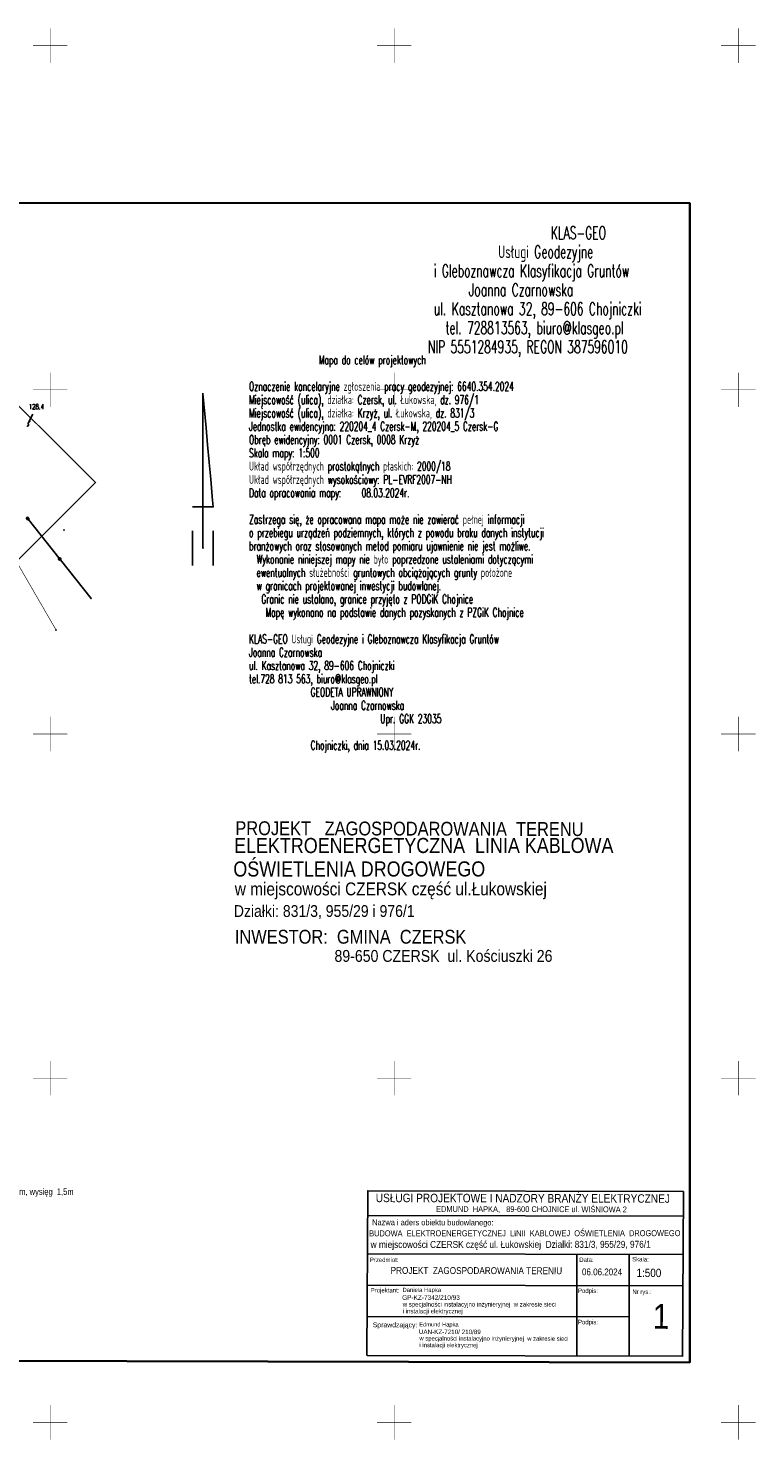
# Model space of a CAD drawing. Extents: x 6497146 to 6497453, y 5961397 to 5961603.
# Tile 10 of 10: x 6497347 to 6497453, y 5961397 to 5961603. Entities that reach past the tile are written whole.
import ezdxf
from ezdxf.enums import TextEntityAlignment as Align

# ---------------------------------------------------------------- set-up
doc = ezdxf.new("R2010")
doc.units = 0
doc.header["$MEASUREMENT"] = 0
doc.linetypes.add('BKO', pattern=[1.5, 1, -0.5])
doc.linetypes.add('WSQ', pattern=[1.75, 1.25, -0.5])
doc.layers.get('0').update_dxf_attribs({"linetype": 'CONTINUOUS'})
for name, color, linetype, lineweight in [('_Opisy', 7, 'CONTINUOUS', 25), ('gr.000', 5, 'CONTINUOUS', 0), ('opis proj zagospodarowania', 7, 'CONTINUOUS', 0), ('Oświetlenie drogowe', 10, 'BKO', 50), ('proj tabelka', 7, 'CONTINUOUS', 30)]:
    doc.layers.add(name, color=color, linetype=linetype, lineweight=lineweight)
for name, color, linetype in [('jezdnia', 7, 'WSQ'), ('ogrodzenie trwałe', 7, 'CONTINUOUS'), ('OPIS', 250, 'CONTINUOUS'), ('opis mapy', 7, 'CONTINUOUS'), ('opis wysok', 7, 'CONTINUOUS'), ('siatka', 7, 'CONTINUOUS'), ('Zakres', 4, 'WSQ')]:
    doc.layers.add(name, color=color, linetype=linetype)
doc.layers.get('0').off()
doc.styles.add('EL', font='romans.shx', dxfattribs={"width": 0.7})
doc.styles.get("Standard").update_dxf_attribs({"font": 'simplex.shx', "width": 0.85})
doc.styles.add('styl3', font='ARIAL.TTF', dxfattribs={"width": 0.85, "height": 30})
doc.styles.add('STYLE-ARIAL', font='arial.ttf')
doc.styles.add('STYLE3', font='ARIAL.TTF')

# ---------------------------------------------------------------- blocks, each defined once
blk = doc.blocks.new('PLN')
at = {"color": 0, "linetype": 'Continuous'}
for points in [[(0, 40), (0, 45)], [(0, 44.9), (0.9, 35)], [(0, 35), (0, 40)], [(0, 30), (0, 35)], [(0.9, 35), (1.3, 30)], [(0, 25), (0, 30)], [(1.3, 30), (1.8, 25)], [(0, 20), (0, 25)], [(1.8, 24.9), (2.3, 20)], [(0, 15), (0, 20)], [(2.3, 20), (2.7, 15)], [(2.7, 14.9), (3, 12), (-3, 12)], [(0, 10), (0, 15)], [(0, 5), (0, 10)], [(-3, 5), (-3, -5)], [(0, 0), (0, 5)], [(3, 5), (3, -5)]]:
    blk.add_lwpolyline(points, dxfattribs=at)

msp = doc.modelspace()

# ---------------------------------------------------------------- linework, layer by layer
at = {"layer": 'gr.000', "color": 7, "lineweight": 25}
for p, q in [((6497396.15, 5961433.69, 0.11), (6497396.03, 5961409.72, 0.11)), ((6497442.01, 5961433.51, 0.11), (6497396.14, 5961433.62, 0.11)), ((6497442, 5961429.94, 0.11), (6497396.13, 5961430.05, 0.11)), ((6497441.99, 5961424.4, 0.11), (6497396.12, 5961424.5, 0.11)), ((6497426.55, 5961424.4, 0.11), (6497426.52, 5961409.57, 0.11)), ((6497434.15, 5961424.42, 0.11), (6497434.12, 5961409.71, 0.11)), ((6497441.94, 5961419.81, 0.11), (6497396.14, 5961419.92, 0.11)), ((6497434.21, 5961415.37, 0.11), (6497396.08, 5961415.34, 0.11)), ((6497441.95, 5961409.6, 0.11), (6497396.08, 5961409.71, 0.11))]:
    msp.add_line(p, q, dxfattribs=at)
at = {"layer": 'jezdnia', "linetype": 'WSQ', "const_width": 0.09}
msp.add_lwpolyline([(6497350.87, 5961515.1), (6497344.63, 5961525.87), (6497341.95, 5961535.15), (6497343.85, 5961544.18)], dxfattribs=at)
at = {"layer": 'jezdnia'}
msp.add_point((6497350.87, 5961515.1), dxfattribs=at)
at = {"layer": 'ogrodzenie trwałe', "linetype": 'Continuous'}
for points in [[(6497346.62, 5961544.75, 1), (6497346.78, 5961545.06, 1)], [(6497355.95, 5961519.7), (6497351.5, 5961525.3), (6497351.5, 5961525.3, 1), (6497351.28, 5961525.57, 1), (6497351.5, 5961525.3), (6497351.28, 5961525.57), (6497346.84, 5961531.17), (6497346.84, 5961531.17, 1), (6497346.62, 5961531.45, 1), (6497346.84, 5961531.17), (6497346.62, 5961531.45)]]:
    msp.add_lwpolyline(points, format="xyb", dxfattribs=at)
msp.add_lwpolyline([(6497346.78, 5961545.06), (6497347.5, 5961546.46)], dxfattribs=at)
at = {"layer": 'ogrodzenie trwałe'}
for p in [(6497347.02, 5961545.44), (6497355.95, 5961519.7)]:
    msp.add_point(p, dxfattribs=at)
at = {"layer": 'OPIS', "color": 7, "linetype": 'ByBlock', "lineweight": 25}
msp.add_line((6497441.87, 5961409.54, 0.11), (6497442.01, 5961433.51, 0.11), dxfattribs=at)
at = {"layer": 'opis mapy'}
msp.add_point((6497372.2, 5961527), dxfattribs=at)
at = {"layer": 'Oświetlenie drogowe', "color": 0, "linetype": 'ByBlock', "lineweight": 35}
msp.add_lwpolyline([(6497156.56, 5961577.21), (6497442.95, 5961577.14), (6497442.95, 5961408.71), (6497156.66, 5961409.36)], close=True, dxfattribs=at)
at = {"layer": 'siatka', "color": 7, "linetype": 'Continuous', "const_width": 0.07}
for points in [[(6497350, 5961597.5), (6497350, 5961602.5)], [(6497400, 5961597.5), (6497400, 5961602.5)], [(6497450, 5961597.5), (6497450, 5961602.5)], [(6497347.5, 5961600), (6497352.5, 5961600)], [(6497397.5, 5961600), (6497402.5, 5961600)], [(6497447.5, 5961600), (6497452.5, 5961600)], [(6497350, 5961547.5), (6497350, 5961552.5)], [(6497400, 5961547.5), (6497400, 5961552.5)], [(6497450, 5961547.5), (6497450, 5961552.5)], [(6497347.5, 5961550), (6497352.5, 5961550)], [(6497397.5, 5961550), (6497402.5, 5961550)], [(6497447.5, 5961550), (6497452.5, 5961550)], [(6497350, 5961497.5), (6497350, 5961502.5)], [(6497400, 5961497.5), (6497400, 5961502.5)], [(6497450, 5961497.5), (6497450, 5961502.5)], [(6497347.5, 5961500), (6497352.5, 5961500)], [(6497397.5, 5961500), (6497402.5, 5961500)], [(6497447.5, 5961500), (6497452.5, 5961500)], [(6497350, 5961447.5), (6497350, 5961452.5)], [(6497400, 5961447.5), (6497400, 5961452.5)], [(6497450, 5961447.5), (6497450, 5961452.5)], [(6497347.5, 5961450), (6497352.5, 5961450)], [(6497397.5, 5961450), (6497402.5, 5961450)], [(6497447.5, 5961450), (6497452.5, 5961450)], [(6497350, 5961397.5), (6497350, 5961402.5)], [(6497400, 5961397.5), (6497400, 5961402.5)], [(6497450, 5961397.5), (6497450, 5961402.5)], [(6497347.5, 5961400), (6497352.5, 5961400)], [(6497397.5, 5961400), (6497402.5, 5961400)], [(6497447.5, 5961400), (6497452.5, 5961400)]]:
    msp.add_lwpolyline(points, dxfattribs=at)
at = {"layer": 'Zakres', "linetype": 'WSQ', "const_width": 0.17}
msp.add_lwpolyline([(6497233.85, 5961490.64), (6497279.54, 5961520.98), (6497328.8, 5961564.2), (6497356.61, 5961536.54), (6497291.71, 5961471.77), (6497176.17, 5961401.03), (6497147.42, 5961434.37), (6497168.66, 5961448.2), (6497168.24, 5961494.21), (6497187.59, 5961494.45), (6497190.4, 5961463)], close=True, dxfattribs=at)
at = {"layer": 'Zakres'}
msp.add_point((6497352.03, 5961529.62), dxfattribs=at)

# ---------------------------------------------------------------- block references
at = {"layer": 'opis mapy', "linetype": 'Continuous', "xscale": 0.5, "yscale": 0.5, "zscale": 0.5}
msp.add_blockref('PLN', (6497372.2, 5961527), dxfattribs=at)

# ---------------------------------------------------------------- texts
at = {"layer": '_Opisy', "color": 1, "insert": (6497310.73, 5961432.76, 0.11), "char_height": 0.9363, "attachment_point": 7, "rotation": 360, "line_spacing_factor": 0.6, "style": 'EL'}
msp.add_mtext('\\FArial|b0|i0|c238238|p39;Wysi\\FArial|b0|i0|c238|p39;ęgniki:  jednoramienne, stalowe, ocynkowane, łukowe, wysokie 1,0m, wysięg  1,5m', dxfattribs=at)
at = {"layer": 'gr.000', "color": 0, "style": 'styl3', "oblique": 360, "width": 0.85}
for s, height, rotation, p in [('ELEKTROENERGETYCZNA  LINIA KABLOWA ', 2.1929, 0.0201, (6497376.73, 5961482.7, 0.11)), ('OŚWIETLENIA DROGOWEGO', 2.1929, 0.0201, (6497376.62, 5961479.29, 0.11)), ('w miejscowości CZERSK część ul.Łukowskiej', 1.8832, 0.0201, (6497376.83, 5961476.55, 0.11)), ('Działki: 831/3, 955/29 i 976/1', 1.7155, 0.0201, (6497376.69, 5961473.42, 0.11)), ('BUDOWA  ELEKTROENERGETYCZNEJ  LINII  KABLOWEJ  OŚWIETLENIA  DROGOWEGO', 0.8716, 0.0347, (6497396.36, 5961427.02, 0.11)), ('  w miejscowości CZERSK część ul. Łukowskiej  Działki: 831/3, 955/29, 976/1 ', 1.0145, 0.0347, (6497395.9, 5961425.33, 0.11))]:
    msp.add_text(s, height=height, rotation=rotation, dxfattribs=at).set_placement(p)
at = {"layer": 'gr.000', "color": 7, "style": 'styl3', "oblique": 360, "width": 0.85}
for s, height, rotation, p in [('USŁUGI PROJEKTOWE I NADZORY BRANŻY ELEKTRYCZNEJ', 1.2365, 359.8663, (6497397.31, 5961431.99, 0.11)), ('Skala:', 0.641, 359.4637, (6497434.57, 5961423.38, 0.11)), ('Nr rys.:', 0.641, 359.4637, (6497434.6, 5961418.66, 0.11)), ('w specjalności instalacyjno inżynieryjnej  w zakresie sieci', 0.6488, 0.0005, (6497401.23, 5961416.82, 0.11)), ('i instalacji elektrycznej', 0.6488, 0.0005, (6497401.23, 5961415.83, 0.11)), ('1', 3.62, 359.4637, (6497437.56, 5961413.6, 0.11)), ('w specjalności instalacyjno inżynieryjnej  w zakresie sieci', 0.6303, 359.8668, (6497403.66, 5961411.89, 0.11)), ('i instalacji elektrycznej', 0.6303, 359.8668, (6497403.66, 5961410.92, 0.11))]:
    msp.add_text(s, height=height, rotation=rotation, dxfattribs=at).set_placement(p)
at = {"layer": 'gr.000', "color": 7, "style": 'styl3', "width": 0.85}
for s, height, p in [('EDMUND  HAPKA,   89-600 CHOJNICE ul. WIŚNIOWA 2', 0.8327, (6497406.07, 5961430.58, 0.11)), ('Nazwa i aders obiektu budowlanego:', 0.8319, (6497396.79, 5961428.64, 0.11)), ('Przedmiot:', 0.641, (6497396.46, 5961423.29, 0.11)), ('Data:', 0.641, (6497426.89, 5961423.3, 0.11)), ('PROJEKT  ZAGOSPODAROWANIA TERENIU', 1.0025, (6497399.47, 5961421.57, 0.11)), ('06.06.2024', 0.982, (6497427.28, 5961421.37, 0.11)), ('1:500', 1.214, (6497435.2, 5961421.11, 0.11)), ('Projektant:', 0.6406, (6497396.59, 5961418.87, 0.11)), ('Podpis:', 0.641, (6497426.7, 5961418.8, 0.11)), ('Podpis:', 0.641, (6497426.7, 5961414.25, 0.11))]:
    msp.add_text(s, height=height, rotation=359.8663, dxfattribs=at).set_placement(p)
at = {"layer": 'OPIS', "color": 0, "linetype": 'ByBlock', "style": 'STYLE3'}
msp.add_text('Sprawdzający:', height=0.7126, rotation=359.8663, dxfattribs=at).set_placement((6497396.88, 5961413.81, 1.29))
at = {"layer": 'opis mapy', "width": 0.62}
for s, height, p in [('                         KLAS-GEO', 1.84, (6497401.5, 5961571.9)), ('     ^I          Usługi Geodezyjne ', 1.84, (6497401.5, 5961569.14)), ('     i Gleboznawcza Klasyfikacja Gruntów', 1.84, (6497401.5, 5961566.38)), ('           Joanna Czarnowska', 1.84, (6497401.5, 5961563.62)), ('     ul. Kasztanowa 32, 89-606 Chojniczki', 1.84, (6497401.5, 5961560.86)), ('       tel. 728813563, biuro@klasgeo.pl', 1.84, (6497401.5, 5961558.09)), ('    NIP 5551284935, REGON 387596010', 1.84, (6497401.5, 5961555.33)), ('                 Mapa do celów projektowych', 1.29, (6497378.9, 5961553.71)), ('Oznaczenie kancelaryjne zgłoszenia pracy geodezyjnej: 6640.354.2024', 1.29, (6497378.9, 5961549.85)), ('Miejscowość (ulica), działka: Czersk, ul. Łukowska, dz. 976/1', 1.29, (6497378.9, 5961547.92)), ('Miejscowość (ulica), działka: Krzyż, ul. Łukowska, dz. 831/3', 1.29, (6497378.9, 5961545.99)), ('Jednostka ewidencyjna: 220204_4 Czersk-M, 220204_5 Czersk-G', 1.29, (6497378.9, 5961544.06)), ('Obręb ewidencyjny: 0001 Czersk, 0008 Krzyż', 1.29, (6497378.9, 5961542.13)), ('Skala mapy: 1:500', 1.29, (6497378.9, 5961540.2)), ('Układ współrzędnych prostokątnych płaskich: 2000/18', 1.29, (6497378.9, 5961538.27)), ('Układ współrzędnych wysokościowy: PL-EVRF2007-NH', 1.29, (6497378.9, 5961536.33)), ('Data opracowania mapy:   08.03.2024r.', 1.29, (6497378.9, 5961534.4)), ('Zastrzega się, że opracowana mapa może nie zawierać pełnej informacji ', 1.29, (6497378.9, 5961530.54)), ('o przebiegu urządzeń podziemnych, których z powodu braku danych instytucji', 1.29, (6497378.9, 5961528.61)), ('branżowych oraz stosowanych metod pomiaru ujawnienie nie jest możliwe.', 1.29, (6497378.9, 5961526.68)), ('  Wykonanie niniejszej mapy nie było poprzedzone ustaleniami dotyczącymi', 1.29, (6497378.9, 5961524.75)), ('  ewentualnych służebności gruntowych obciążających grunty położone', 1.29, (6497378.9, 5961522.82)), ('  w granicach projektowanej inwestycji budowlanej.', 1.29, (6497378.9, 5961520.89)), ('   Granic nie ustalano, granice przyjęto z PODGiK Chojnice', 1.29, (6497378.9, 5961518.96)), ('    Mapę wykonano na podstawie danych pozyskanych z PZGiK Chojnice', 1.29, (6497378.9, 5961517.03)), ('KLAS-GEO Usługi Geodezyjne i Gleboznawcza Klasyfikacja Gruntów', 1.29, (6497378.9, 5961513.16)), ('Joanna Czarnowska', 1.29, (6497378.9, 5961511.23)), ('ul. Kasztanowa 32, 89-606 Chojniczki', 1.29, (6497378.9, 5961509.3)), ('tel.728 813 563, biuro@klasgeo.pl', 1.29, (6497378.9, 5961507.37)), ('               GEODETA UPRAWNIONY', 1.29, (6497378.9, 5961505.44)), ('                    Joanna Czarnowska', 1.29, (6497378.9, 5961503.51)), ('                                Upr. GGK 23035', 1.29, (6497378.9, 5961501.58)), ('               Chojniczki, dnia 15.03.2024r. ', 1.29, (6497378.9, 5961497.72))]:
    msp.add_text(s, height=height, dxfattribs=at).set_placement(p)
at = {"layer": 'opis proj zagospodarowania', "attachment_point": 7, "line_spacing_factor": 0.779643}
for s, insert, char_height, rotation in [('\\FArial|b0|i0|c238|p39;PROJEKT   ZAGOSPODAROWANIA  TERENU', (6497376.91, 5961485.29, 0.11), 2.0077, 359.8381), ('\\FArial|b0|i0|c238|p39;INWESTOR:  GMINA  CZERSK', (6497376.84, 5961469.51, 0.11), 2.0077, 0.0035), ('\\FArial|b0|i0|c238|p39;89-650 CZERSK  ul. Kościuszki 26', (6497391.32, 5961466.87, 0.11), 1.7264, 0.0035)]:
    msp.add_mtext(s, dxfattribs=dict(at, insert=insert, char_height=char_height, rotation=rotation))
at = {"layer": 'opis wysok', "width": 0.62}
msp.add_text('128.4', height=0.75, dxfattribs=at).set_placement((6497346.9, 5961547.18))
at = {"layer": 'proj tabelka', "color": 0, "style": 'STYLE-ARIAL', "oblique": 360}
for s, height, rotation, p in [('GP-KZ-7342/210/93', 0.6704, 359.9874, (6497401.15, 5961418.13, 0.11)), (' Daniela Hapka', 0.6119, 359.9874, (6497400.96, 5961419.24, 4.75)), (' Edmund Hapka', 0.5945, 359.8537, (6497403.4, 5961414.23, 4.62)), ('UAN-KZ-7210/ 210/89', 0.6513, 359.8537, (6497403.58, 5961413.16, 0.11))]:
    msp.add_text(s, height=height, rotation=rotation, dxfattribs=at).set_placement(p, align=Align.MIDDLE_LEFT)

doc.saveas('drawing.dxf')
